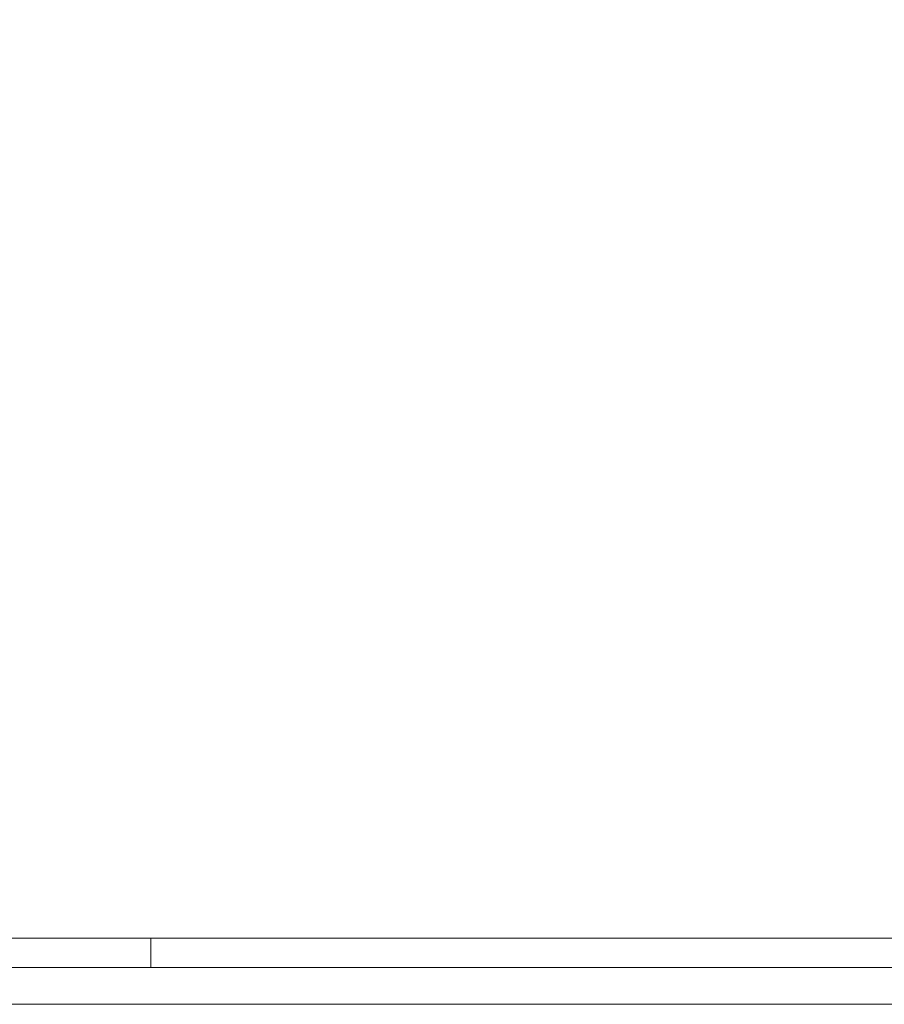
# Model space of a CAD drawing. Header units: millimetres. Extents: x -65956 to 5894746, y -14679 to 163521.
# Tile 53 of 89: x 18865 to 30640, y -14679 to -1266. Entities that reach past the tile are written whole.
import ezdxf

# ---------------------------------------------------------------- set-up
doc = ezdxf.new("R2010")
doc.units = ezdxf.units.MM
doc.layers.get('0').update_dxf_attribs({"lineweight": 5})
doc.layers.add('- pomocná oramovanie', color=245, linetype='Continuous', lineweight=0, plot=False)
doc.layers.add('popis 025', color=41, linetype='Continuous', lineweight=20)
doc.styles.add('Calibri_4', font='calibri.ttf', dxfattribs={"height": 2.721781})

# ---------------------------------------------------------------- blocks, each defined once
blk = doc.blocks.new('cxyvyxcvcx')
at = {"layer": '- pomocná oramovanie'}
for points in [[(-136218, -52983), (-178218, -52983), (-178218, -23283), (-136218, -23283)], [(-137118, -52083), (-177318, -52083), (-177318, -24183), (-137118, -24183)]]:
    blk.add_lwpolyline(points, close=True, dxfattribs=at)
blk.add_line((-157218, -52083), (-157218, -52483))
blk.add_lwpolyline([(-136718, -52483), (-177718, -52483), (-177718, -23783), (-136718, -23783)], close=True)

msp = doc.modelspace()

# ---------------------------------------------------------------- block references
msp.add_blockref('cxyvyxcvcx', (177868.41, 38304.75))

# ---------------------------------------------------------------- texts
at = {"layer": 'popis 025', "color": 7, "insert": (-34356.01, -11469.91), "char_height": 150, "width": 9500, "attachment_point": 1, "line_spacing_factor": 1.156427, "style": 'Calibri_4'}
msp.add_mtext('\\pi600;{\\fArial|b0|i0|c238|p34;Ohlásenie stavebných úprav}', dxfattribs=at)

doc.saveas('drawing.dxf')
